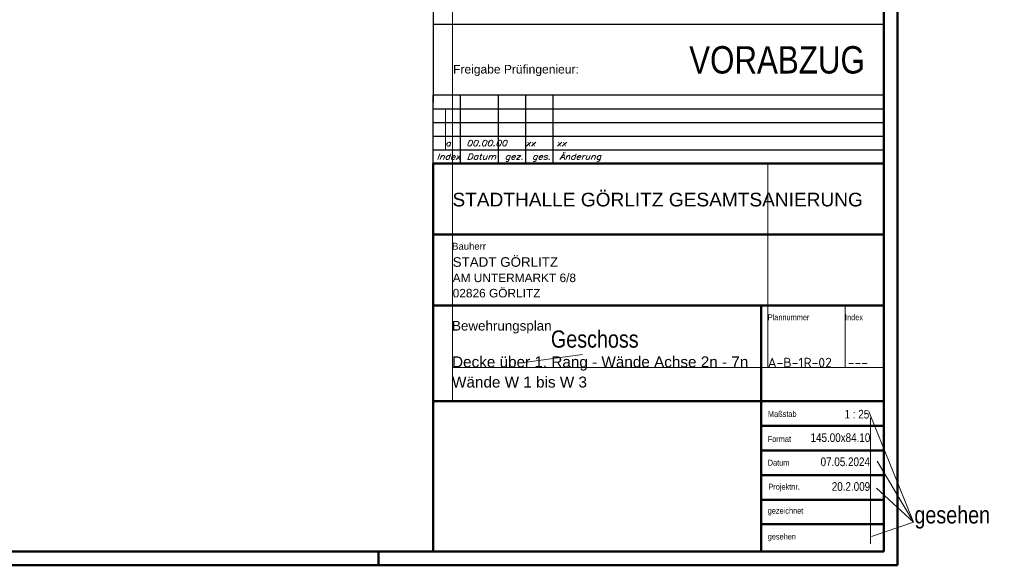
# Model space of a CAD drawing. Header units: millimetres. Extents: x -4.8 to 37.2, y -12 to 28.3.
# Tile 50 of 82: x 28.2 to 37.2, y 0 to 5. Entities that reach past the tile are written whole.
import ezdxf
from ezdxf.enums import TextEntityAlignment as Align

# ---------------------------------------------------------------- set-up
doc = ezdxf.new("R2010")
doc.units = ezdxf.units.MM
doc.styles.add('Arial', font='arial.ttf')
doc.styles.add('Arial Narrow', font='ARIALN.TTF')
doc.styles.add('isocp', font='isocp', dxfattribs={"width": 1.1})
doc.styles.add('Italic', font='Italic', dxfattribs={"width": 1.15})

msp = doc.modelspace()

# ---------------------------------------------------------------- linework, layer by layer
at = {"color": 4, "linetype": 'Continuous', "lineweight": 50}
for p, q in [((36.25, 0), (36.25, 21.025)), ((36.125, 0.125), (36.125, 20.9)), ((32, 0.125), (32, 3.675)), ((32, 3.675), (36.125, 3.675)), ((36.125, 3.675), (36.125, 0.874998)), ((32, 3.025), (36.125, 3.025)), ((36.125, 2.5), (36.125, 2.375)), ((36.125, 2.375), (32, 2.375)), ((35, 2.375), (35, 0.125)), ((32, 1.5), (36.125, 1.5)), ((36.125, 1.275), (35, 1.275)), ((36.125, 1.05), (35, 1.05)), ((36.125, 0.825), (35, 0.825)), ((36.125, 0.874998), (36.125, 0.125)), ((36.125, 0.6), (35, 0.6)), ((36.125, 0.375), (35, 0.375)), ((0.5, 0.125), (36.125, 0.125)), ((36.125, 0.125), (32, 0.125)), ((0, 0), (36.25, 0))]:
    msp.add_line(p, q, dxfattribs=at)
at = {"color": 9, "linetype": 'Continuous', "lineweight": 0}
for p, q in [((32.177374, 3.675), (32.177374, 8.657972)), ((32.112683, 4.175), (32.112683, 3.8)), ((32.177374, 1.5), (32.177374, 3.675)), ((35.061476, 3.675), (35.061476, 1.809992)), ((35.7684, 2.375), (35.7684, 1.809992)), ((33.367336, 1.928154), (32.830055, 1.855827)), ((32.17376, 1.809992), (36.125, 1.809992)), ((36.395274, 0.395894), (35.986448, 1.407274)), ((36.000917, 1.347878), (36.000917, 0.196686)), ((36.395274, 0.395894), (36.063625, 0.952785)), ((36.395274, 0.395894), (36.05505, 0.704103)), ((36.395274, 0.395894), (36.009209, 0.262769))]:
    msp.add_line(p, q, dxfattribs=at)
at = {"color": 3, "linetype": 'Continuous', "lineweight": 25}
for p, q in [((32, 6.729534), (32, 4.2325)), ((36.125, 4.2325), (36.125, 6.729534)), ((32, 4.949049), (36.125, 4.949049)), ((32, 3.675), (32, 4.3)), ((36.125, 4.3), (32, 4.3)), ((32.25, 3.675), (32.25, 4.3)), ((32.6, 3.675), (32.6, 4.3)), ((32.85, 3.675), (32.85, 4.3)), ((33.1, 3.675), (33.1, 4.3)), ((36.125, 3.675), (36.125, 4.3)), ((32, 4.175), (36.125, 4.175)), ((32, 4.05), (36.125, 4.05)), ((32, 3.925), (36.125, 3.925)), ((32, 3.8), (36.125, 3.8))]:
    msp.add_line(p, q, dxfattribs=at)
at = {"color": 4, "linetype": 'Continuous', "lineweight": 50, "ltscale": 4}
msp.add_line((31.5, 0), (31.5, 0.125), dxfattribs=at)

# ---------------------------------------------------------------- texts
at = {"color": 9, "lineweight": 0}
for s, height, style, p in [('VORABZUG', 0.25, 'Arial Narrow', (34.342982, 4.49681)), ('Freigabe Prüfingenieur:', 0.07875, 'Arial', (32.183312, 4.496811)), ('Geschoss', 0.1575, 'Arial Narrow', (33.07803, 1.990148)), ('gesehen', 0.1575, 'Arial Narrow', (36.403261, 0.382582))]:
    msp.add_text(s, height=height, dxfattribs=dict(at, style=style)).set_placement(p)
at = {"color": 9, "lineweight": 0, "style": 'Italic', "width": 1.15}
msp.add_text('a   00.00.00   xx    xx', height=0.05375, dxfattribs=at).set_placement((32.112683, 3.833658))
at = {"color": 3, "lineweight": 25, "width": 1.15}
for s, height, style, p in [('Index', 0.05375, 'Italic', (32.034472, 3.709957)), ('Datum', 0.05375, 'Italic', (32.308203, 3.709957)), ('gez.', 0.05375, 'Italic', (32.656112, 3.709957)), ('ges.', 0.05375, 'Italic', (32.906112, 3.709957)), ('Änderung', 0.05375, 'Italic', (33.156112, 3.709957)), ('A-B-1R-02', 0.0875, 'isocp', (35.061476, 1.809992)), ('---', 0.0875, 'isocp', (35.794174, 1.809992))]:
    msp.add_text(s, height=height, dxfattribs=dict(at, style=style)).set_placement(p)
at = {"color": 2, "lineweight": 35, "style": 'Arial'}
for s, height, p in [('STADTHALLE GÖRLITZ GESAMTSANIERUNG', 0.125, (32.177374, 3.281448)), ('STADT GÖRLITZ', 0.0875, (32.179552, 2.729385)), ('AM UNTERMARKT 6/8', 0.07775, (32.179552, 2.589434)), ('02826 GÖRLITZ', 0.07775, (32.179552, 2.449485)), ('Bewehrungsplan', 0.0875, (32.17376, 2.146617))]:
    msp.add_text(s, height=height, dxfattribs=at).set_placement(p)
at = {"color": 3, "lineweight": 25}
for s, height, style, p in [('Bauherr', 0.0625, 'Arial', (32.17376, 2.886176)), ('Plannummer', 0.05375, 'Arial Narrow', (35.061477, 2.240984)), ('Index', 0.05375, 'Arial Narrow', (35.7684, 2.240984)), ('Maßstab', 0.05375, 'Arial Narrow', (35.063094, 1.356567)), ('Format', 0.05375, 'Arial Narrow', (35.061477, 1.127855)), ('Datum', 0.05375, 'Arial Narrow', (35.061477, 0.911543)), ('Projektnr.', 0.05375, 'Arial Narrow', (35.067594, 0.691464)), ('gezeichnet', 0.05375, 'Arial Narrow', (35.061477, 0.472537)), ('gesehen', 0.05375, 'Arial Narrow', (35.061477, 0.236185))]:
    msp.add_text(s, height=height, dxfattribs=dict(at, style=style)).set_placement(p)
at = {"color": 4, "lineweight": 50, "style": 'Arial'}
for s, p in [('Decke über 1. Rang - Wände Achse 2n - 7n', (32.17376, 1.809992)), ('Wände W 1 bis W 3', (32.17376, 1.625492))]:
    msp.add_text(s, height=0.1, dxfattribs=at).set_placement(p)
at = {"color": 2, "lineweight": 35, "style": 'Arial Narrow'}
for s, p in [('1 : 25', (35.990026, 1.342467)), ('145.00x84.10', (35.999824, 1.128003)), ('07.05.2024', (35.996614, 0.907045)), ('20.2.009', (35.998323, 0.681153))]:
    msp.add_text(s, height=0.07875, dxfattribs=at).set_placement(p, align=Align.RIGHT)

doc.saveas('drawing.dxf')
